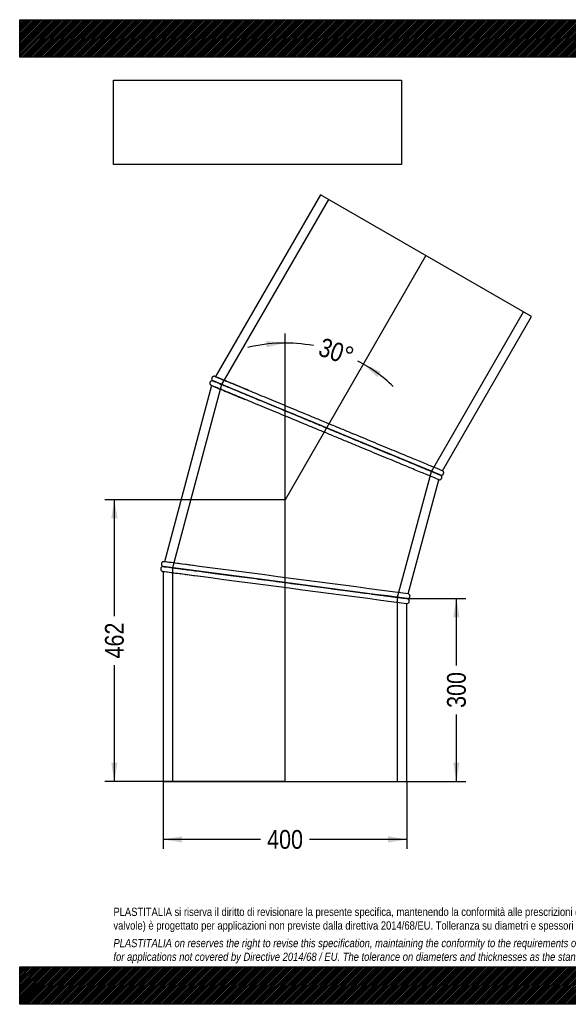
# Model space of a CAD drawing. Header units: millimetres. Extents: x 0 to 2285, y 0 to 1615.
# Tile 1 of 2: x 0 to 900, y 0 to 1615. Entities that reach past the tile are written whole.
import ezdxf
from ezdxf.enums import TextEntityAlignment as Align
from ezdxf.lldxf.tags import DXFTag

# ---------------------------------------------------------------- set-up
doc = ezdxf.new("R2010")
doc.units = ezdxf.units.MM
doc.header["$LTSCALE"] = 7.692308
for name, color, linetype in [('Default', 7, 'Continuous'), ('DV1_Default', 7, 'Continuous'), ('TUBO_X_GOMITO_30', 7, 'Continuous')]:
    doc.layers.add(name, color=color, linetype=linetype)
doc.styles.add('SEACAD_Arial_Narrow', font='ARIALN.TTF')
tags = doc.linetypes.add('HIDDEN2', pattern=[4.7625, 3.175, -1.5875]).pattern_tags.tags
tags[6:7] = [DXFTag(74, 4), DXFTag(75, 0), DXFTag(340, '0'), DXFTag(46, 0.0), DXFTag(50, 0.0), DXFTag(44, 0.0), DXFTag(45, 0.0)]
tags[4:5] = [DXFTag(74, 4), DXFTag(75, 0), DXFTag(340, '0'), DXFTag(46, 0.0), DXFTag(50, 0.0), DXFTag(44, 0.0), DXFTag(45, 0.0)]
tags = doc.linetypes.add('PHANTOM2', pattern=[31.75, 15.875, -3.175, 3.175, -3.175, 3.175, -3.175]).pattern_tags.tags
tags[14:15] = [DXFTag(74, 4), DXFTag(75, 0), DXFTag(340, '0'), DXFTag(46, 0.0), DXFTag(50, 0.0), DXFTag(44, 0.0), DXFTag(45, 0.0)]
tags[12:13] = [DXFTag(74, 4), DXFTag(75, 0), DXFTag(340, '0'), DXFTag(46, 0.0), DXFTag(50, 0.0), DXFTag(44, 0.0), DXFTag(45, 0.0)]
tags[10:11] = [DXFTag(74, 4), DXFTag(75, 0), DXFTag(340, '0'), DXFTag(46, 0.0), DXFTag(50, 0.0), DXFTag(44, 0.0), DXFTag(45, 0.0)]
tags[8:9] = [DXFTag(74, 4), DXFTag(75, 0), DXFTag(340, '0'), DXFTag(46, 0.0), DXFTag(50, 0.0), DXFTag(44, 0.0), DXFTag(45, 0.0)]
tags[6:7] = [DXFTag(74, 4), DXFTag(75, 0), DXFTag(340, '0'), DXFTag(46, 0.0), DXFTag(50, 0.0), DXFTag(44, 0.0), DXFTag(45, 0.0)]
tags[4:5] = [DXFTag(74, 4), DXFTag(75, 0), DXFTag(340, '0'), DXFTag(46, 0.0), DXFTag(50, 0.0), DXFTag(44, 0.0), DXFTag(45, 0.0)]
doc.dimstyles.new('Plastitalia', dxfattribs={"dimtxt": 30.769231, "dimasz": 30.769231, "dimexe": 15.384615, "dimexo": 0, "dimgap": 7.692308, "dimtad": 0, "dimdec": 0, "dimtxsty": 'SEACAD_Arial_Narrow', "dimblk1": '_SE_FILLED', "dimblk2": '_SE_FILLED', "dimsah": 1, "dimcen": 15.384615, "dimadec": 0, "dimazin": 0, "dimtfac": 0.8, "dimtdec": 1, "dimtmove": 0, "dimatfit": 3, "dimfxl": 1, "dimtolj": 1, "dimarcsym": 0})
picture_1 = doc.add_image_def('image1.jpg', size_in_pixel=(4302, 1260))

# ---------------------------------------------------------------- blocks, each defined once
blk = doc.blocks.new('SE')
at = {"layer": 'DV1_Default', "color": 7, "linetype": 'PHANTOM2'}
for p in [(666.6, 1228.3), (435.5, 365.6)]:
    blk.add_line(p, (435.5, 827.9), dxfattribs=at)
at = {"layer": 'TUBO_X_GOMITO_30', "color": 7, "linetype": 'Continuous'}
for p, q in [((493.4, 1328.3), (321.1, 1029.9)), ((839.9, 1128.3), (493.4, 1328.3)), ((693.9, 875.4), (839.9, 1128.3)), ((503.7, 945.6), (317.1, 1022.9)), ((317.1, 1022.9), (317.1, 1022.9)), ((468.7, 960.1), (317.1, 1022.9)), ((317.1, 1022.9), (317.1, 1022.8)), ((315, 1015.1), (237.6, 726.1)), ((340.3, 1004.6), (348.8, 1001.1)), ((365.4, 1011.5), (356.3, 1015.3)), ((348.8, 1001.1), (358.7, 997)), ((358.7, 997), (367.5, 993.4)), ((482.1, 954.5), (469.1, 959.8)), ((503.7, 945.6), (475.9, 957.1)), ((498, 947.9), (482.1, 954.5)), ((503.3, 945.7), (498, 947.9)), ((503.7, 945.6), (503.7, 945.6)), ((503.7, 945.6), (689.9, 868.5)), ((503.7, 945.6), (503.7, 945.6)), ((689.9, 868.5), (503.7, 945.6)), ((637.9, 890), (647.4, 886.1)), ((637.6, 673.4), (687.8, 860.7)), ((689.8, 868.4), (689.9, 868.5)), ((235.5, 718.4), (235.5, 718.3)), ((435.8, 691.9), (235.5, 718.3)), ((435.8, 691.9), (235.5, 718.3)), ((235.5, 718.3), (235.5, 718.2)), ((294.9, 718.5), (284.4, 719.9)), ((235.5, 710.2), (235.5, 365.6)), ((262.6, 706.7), (271.7, 705.5)), ((271.7, 705.5), (282.4, 704.1)), ((282.4, 704.1), (292, 702.8)), ((435.8, 691.9), (435.8, 691.9)), ((607.5, 669.3), (435.8, 691.9)), ((435.8, 691.9), (435.8, 691.9)), ((435.8, 691.9), (635.5, 665.6)), ((601, 670.2), (591.6, 671.4)), ((610, 669), (601, 670.2)), ((635.5, 665.6), (611.3, 668.8)), ((635.5, 365.6), (635.5, 657.6)), ((235.5, 365.6), (635.5, 365.6))]:
    blk.add_line(p, q, dxfattribs=at)
at = {"layer": 'TUBO_X_GOMITO_30', "color": 7, "linetype": 'HIDDEN2'}
for p, q in [((506.7, 1320.6), (331.4, 1017)), ((675.6, 874.4), (826.6, 1135.9)), ((331.4, 1017), (250.8, 716.3)), ((341.6, 1004.1), (349.9, 1000.6)), ((374.6, 1007.7), (364.8, 1011.8)), ((349.9, 1000.6), (357.8, 997.4)), ((620.2, 667.7), (675.6, 874.4)), ((250.8, 716.3), (250.8, 365.6)), ((285.1, 719.8), (284.9, 719.9)), ((272.2, 705.4), (273, 705.3)), ((282.9, 704), (283.3, 703.9)), ((579.7, 673), (583.4, 672.5)), ((591.2, 671.5), (591, 671.5)), ((600.6, 670.2), (599.8, 670.3)), ((611.3, 668.8), (607.5, 669.3)), ((620.2, 365.6), (620.2, 667.7))]:
    blk.add_line(p, q, dxfattribs=at)
at = {"layer": 'TUBO_X_GOMITO_30', "color": 7, "linetype": 'Continuous'}
for centre, radius, start, end in [((294.6, 960.3), 66.3, 66.8821, 70.9824), ((-3854.8, -9115.2), 10970.9, 67.42797, 67.63197), ((2329, 5834.3), 5223.1, 247.309, 247.6195), ((6211.7, 14274.8), 14498.9, 247.43246, 247.61771), ((-1675.1, -14028.1), 14877.6, 82.43145, 82.61711), ((-77197, -588993.5), 594781.7, 82.4805676, 82.5138279), ((848.7, 5241.7), 4572.8, 262.2811, 262.6363), ((78060.8, 590306.9), 594710.8, 262.4860861, 262.5194347), ((3009.1, 18955.7), 18443.4, 262.43263, 262.60883), ((74.2, -3478.2), 4181.7, 82.2729, 82.6391)]:
    blk.add_arc(centre, radius, start, end, dxfattribs=at)
at = {"layer": 'TUBO_X_GOMITO_30', "color": 7, "linetype": 'HIDDEN2'}
for centre, radius, start, end in [((2513.1, 6276.5), 5702.1, 247.5436, 247.6153), ((-77197, -588993.5), 594781.7, 82.5138279, 82.5194324), ((78060.8, 590306.9), 594710.8, 262.4805653, 262.4860861), ((908.6, 5689.3), 5024.4, 262.619, 262.6312), ((39.2, -3739.5), 4445.3, 82.6289, 82.6373)]:
    blk.add_arc(centre, radius, start, end, dxfattribs=at)
at = {"layer": 'TUBO_X_GOMITO_30', "color": 7, "linetype": 'Continuous'}
for points, knots in [([(316.2, 1023), (315.8, 1023), (315.2, 1022.9), (314.2, 1022.6), (313.4, 1022), (312.7, 1021.2), (312.3, 1020.4), (312, 1019.5), (312.1, 1018.4), (312.3, 1017.5), (312.7, 1016.7), (313.3, 1016), (313.8, 1015.7), (314.2, 1015.5)], [0, 0, 0, 0, 0.101765, 0.18345, 0.299207, 0.384726, 0.460409, 0.546464, 0.664107, 0.736489, 0.817603, 0.90621, 1, 1, 1, 1]), ([(320.2, 1030.2), (319.8, 1030.3), (319.2, 1030.4), (317.9, 1030.3), (316.8, 1029.7), (316, 1028.9), (315.5, 1028.1), (315.2, 1027.3), (315.1, 1026.5), (315.2, 1025.5), (315.5, 1024.6), (316.1, 1023.6), (316.8, 1023.2), (317.2, 1022.9)], [0, 0, 0, 0, 0.095068, 0.180282, 0.316284, 0.411667, 0.477, 0.544319, 0.635375, 0.699915, 0.780946, 0.880914, 1, 1, 1, 1]), ([(503.7, 945.6), (497.6, 948.1), (491.6, 950.6), (479.4, 955.6), (473.4, 958.2), (455.5, 965.6), (443.7, 970.4), (426.8, 977.4), (421.3, 979.7), (410.5, 984.2), (405.3, 986.4), (395.1, 990.6), (390.2, 992.6), (380.8, 996.5), (376.3, 998.4), (367.7, 1001.9), (363.6, 1003.6), (355.9, 1006.8), (352.2, 1008.4), (345.4, 1011.2), (342.2, 1012.5), (336.4, 1014.9), (333.8, 1016), (329.1, 1018), (327, 1018.8), (323.4, 1020.3), (321.9, 1020.9), (319.5, 1021.9), (318.6, 1022.3), (317.4, 1022.8), (317.1, 1022.9), (317.1, 1022.9)], [0, 0, 0, 0, 0.03125, 0.03125, 0.0625, 0.0625, 0.125, 0.125, 0.15625, 0.15625, 0.1875, 0.1875, 0.21875, 0.21875, 0.25, 0.25, 0.28125, 0.28125, 0.3125, 0.3125, 0.34375, 0.34375, 0.375, 0.375, 0.40625, 0.40625, 0.4375, 0.4375, 0.46875, 0.46875, 0.4996714, 0.4996714, 0.4996714, 0.4996714]), ([(321.1, 1021.2), (322.2, 1020.7), (323.6, 1020.2), (327, 1018.8), (329, 1017.9), (333.8, 1016), (336.4, 1014.9), (342.2, 1012.5), (345.4, 1011.1), (352.2, 1008.3), (355.8, 1006.8), (363.7, 1003.6), (367.8, 1001.9), (380.8, 996.5), (390.3, 992.5), (405.6, 986.2), (410.9, 984), (421.6, 979.6), (427.1, 977.3), (443.8, 970.4), (455.4, 965.6), (473.4, 958.1), (479.4, 955.6), (491.5, 950.6), (497.6, 948.1), (503.7, 945.6)], [0.565658, 0.565658, 0.565658, 0.565658, 0.59375, 0.59375, 0.625, 0.625, 0.65625, 0.65625, 0.6875, 0.6875, 0.71875, 0.71875, 0.75, 0.75, 0.8125, 0.8125, 0.84375, 0.84375, 0.875, 0.875, 0.9375, 0.9375, 0.96875, 0.96875, 1, 1, 1, 1]), ([(365.7, 1011.4), (369, 1010), (372.4, 1008.6), (384.6, 1003.6), (394.1, 999.6), (409.3, 993.3), (414.6, 991.1), (425.3, 986.7), (430.8, 984.4), (447.5, 977.5), (459, 972.7), (477, 965.3), (483, 962.8), (495.1, 957.8), (501.2, 955.3), (513.4, 950.2), (519.5, 947.7), (531.6, 942.7), (537.6, 940.2), (555.5, 932.8), (567.3, 927.9), (584.1, 920.9), (589.7, 918.6), (600.4, 914.2), (605.7, 912), (615.8, 907.8), (620.8, 905.7), (630.2, 901.8), (634.7, 900), (647.5, 894.7), (655.2, 891.5), (665.5, 887.2), (668.7, 885.9), (674.5, 883.5), (677.1, 882.4), (681.9, 880.4), (683.9, 879.6), (687.5, 878.1), (689, 877.4), (691.4, 876.4), (692.4, 876.1), (693.6, 875.6), (693.9, 875.4), (693.9, 875.4)], [0.6121971, 0.6121971, 0.6121971, 0.6121971, 0.625, 0.625, 0.65625, 0.65625, 0.671875, 0.671875, 0.6875, 0.6875, 0.71875, 0.71875, 0.734375, 0.734375, 0.75, 0.75, 0.765625, 0.765625, 0.78125, 0.78125, 0.8125, 0.8125, 0.828125, 0.828125, 0.84375, 0.84375, 0.859375, 0.859375, 0.875, 0.875, 0.90625, 0.90625, 0.921875, 0.921875, 0.9375, 0.9375, 0.953125, 0.953125, 0.96875, 0.96875, 0.984375, 0.984375, 1, 1, 1, 1]), ([(687.8, 860.7), (687.8, 860.7), (687.5, 860.8), (686.3, 861.3), (685.3, 861.7), (681.7, 863.2), (678.2, 864.7), (671.2, 867.6), (668.6, 868.7), (662.8, 871.1), (659.6, 872.4), (649.4, 876.6), (641.6, 879.8), (628.6, 885.2), (624, 887.1), (614.6, 891), (609.7, 893), (599.5, 897.3), (594.2, 899.4), (583.5, 903.9), (578.1, 906.1), (566.9, 910.7), (561.3, 913.1), (549.7, 917.9), (543.8, 920.3), (531.8, 925.3), (525.8, 927.8), (513.7, 932.8), (507.6, 935.3), (495.4, 940.4), (489.3, 942.9), (477.2, 947.9), (471.2, 950.4), (453.3, 957.8), (441.5, 962.7), (424.7, 969.7), (419.1, 972), (408.4, 976.4), (403.1, 978.6), (393, 982.8), (388, 984.8), (378.7, 988.7), (374.2, 990.6), (369.2, 992.7), (368.4, 993), (367.7, 993.3)], [0, 0, 0, 0, 0.015625, 0.015625, 0.03125, 0.03125, 0.0625, 0.0625, 0.078125, 0.078125, 0.09375, 0.09375, 0.125, 0.125, 0.140625, 0.140625, 0.15625, 0.15625, 0.171875, 0.171875, 0.1875, 0.1875, 0.203125, 0.203125, 0.21875, 0.21875, 0.234375, 0.234375, 0.25, 0.25, 0.265625, 0.265625, 0.28125, 0.28125, 0.3125, 0.3125, 0.328125, 0.328125, 0.34375, 0.34375, 0.359375, 0.359375, 0.375, 0.375, 0.3776415, 0.3776415, 0.3776415, 0.3776415]), ([(691.5, 867.5), (691.4, 867.6), (691.2, 867.7), (690, 868.3), (688.4, 869), (686.5, 869.8), (684.5, 870.6), (682.4, 871.5), (680.2, 872.4), (677.8, 873.4), (675.4, 874.4), (672.7, 875.5), (668.3, 877.3), (661.7, 880.1), (652.1, 884.1), (641.3, 888.5), (629.4, 893.4), (616.6, 898.8), (602.9, 904.4), (588.4, 910.4), (573.3, 916.7), (557.6, 923.2), (541.5, 929.9), (525.2, 936.6), (512.1, 942.1), (505.2, 944.9), (503.3, 945.7)], [0, 0, 0, 0, 0.040349, 0.077407, 0.111185, 0.14169, 0.168929, 0.192907, 0.217381, 0.238818, 0.260415, 0.282252, 0.30433, 0.360488, 0.416989, 0.473493, 0.53, 0.586509, 0.643021, 0.699535, 0.756051, 0.81257, 0.869088, 0.925609, 0.982129, 1, 1, 1, 1]), ([(637.6, 890.1), (636.7, 890.5), (635.9, 890.8), (630.7, 893), (626.2, 894.9), (616.7, 898.8), (611.8, 900.8), (601.6, 905), (596.4, 907.2), (585.7, 911.6), (580.2, 913.9), (569.1, 918.5), (563.4, 920.9), (551.9, 925.6), (546, 928.1), (534, 933), (528, 935.5), (515.9, 940.5), (509.8, 943.1), (503.7, 945.6)], [0.7437736, 0.7437736, 0.7437736, 0.7437736, 0.75, 0.75, 0.78125, 0.78125, 0.8125, 0.8125, 0.84375, 0.84375, 0.875, 0.875, 0.90625, 0.90625, 0.9375, 0.9375, 0.96875, 0.96875, 1, 1, 1, 1]), ([(690.8, 868.1), (691.2, 868), (691.8, 867.9), (693, 868.1), (694, 868.5), (694.8, 869.2), (695.3, 869.9), (695.7, 870.7), (695.9, 871.6), (695.8, 872.7), (695.6, 873.7), (694.9, 874.7), (694.2, 875.2), (693.8, 875.5)], [0, 0, 0, 0, 0.096032, 0.178525, 0.30368, 0.386791, 0.443151, 0.510351, 0.615236, 0.687578, 0.775891, 0.880804, 1, 1, 1, 1]), ([(687.7, 860.8), (688.2, 860.6), (689.1, 860.5), (690.3, 860.8), (691.3, 861.4), (692, 862.1), (692.6, 863), (692.9, 864.3), (692.8, 865.5), (692.3, 866.7), (691.8, 867.2), (691.5, 867.5)], [0, 0, 0, 0, 0.138015, 0.257341, 0.35388, 0.437818, 0.543632, 0.659245, 0.788578, 0.881378, 1, 1, 1, 1]), ([(235.6, 718.3), (235.2, 718.2), (234.5, 718.2), (233.4, 717.7), (232.5, 717), (231.9, 716.1), (231.6, 715.4), (231.5, 714.5), (231.5, 713.6), (231.8, 712.6), (232.4, 711.7), (233.3, 710.8), (234.1, 710.5), (234.5, 710.4)], [0, 0, 0, 0, 0.096032, 0.178525, 0.30368, 0.386791, 0.443151, 0.510351, 0.615236, 0.687578, 0.775891, 0.880804, 1, 1, 1, 1]), ([(236.6, 726.2), (236.2, 726.2), (235.6, 726.1), (234.4, 725.7), (233.4, 724.8), (232.9, 723.8), (232.6, 723), (232.5, 722.1), (232.6, 721.2), (232.9, 720.4), (233.5, 719.6), (234.3, 718.8), (235.1, 718.5), (235.6, 718.3)], [0, 0, 0, 0, 0.095068, 0.180282, 0.316284, 0.411667, 0.477, 0.544319, 0.635375, 0.699915, 0.780946, 0.880914, 1, 1, 1, 1]), ([(235.5, 718.3), (235.5, 718.3), (235.5, 718.3), (235.5, 718.3), (235.9, 718.3), (237.2, 718.1), (238.1, 718), (240.7, 717.6), (242.3, 717.4), (246.1, 716.9), (248.3, 716.6), (253.4, 716), (256.2, 715.6), (262.4, 714.8), (265.8, 714.3), (273.2, 713.4), (277.1, 712.8), (285.5, 711.7), (289.9, 711.2), (303.8, 709.3), (314.1, 708), (330.5, 705.8), (336.1, 705.1), (347.7, 703.5), (353.5, 702.8), (371.5, 700.4), (383.9, 698.8), (403.2, 696.2), (409.7, 695.4), (422.7, 693.7), (429.2, 692.8), (435.8, 691.9)], [0.4996725, 0.4996725, 0.4996725, 0.4996725, 0.5, 0.5, 0.53125, 0.53125, 0.5625, 0.5625, 0.59375, 0.59375, 0.625, 0.625, 0.65625, 0.65625, 0.6875, 0.6875, 0.71875, 0.71875, 0.75, 0.75, 0.8125, 0.8125, 0.84375, 0.84375, 0.875, 0.875, 0.9375, 0.9375, 0.96875, 0.96875, 1, 1, 1, 1]), ([(235.5, 718.3), (235.5, 718.3), (235.5, 718.3), (235.5, 718.3), (235.8, 718.2), (237.1, 718), (238.1, 717.9), (240.7, 717.6), (242.3, 717.4), (246.1, 716.9), (248.3, 716.6), (253.4, 715.9), (256.2, 715.5), (262.4, 714.7), (265.8, 714.3), (273.2, 713.3), (277.1, 712.8), (285.4, 711.7), (289.9, 711.1), (303.8, 709.3), (314.1, 707.9), (330.5, 705.8), (336.1, 705), (347.6, 703.5), (353.5, 702.8), (371.5, 700.4), (383.9, 698.8), (403.2, 696.2), (409.7, 695.4), (422.7, 693.7), (429.2, 692.8), (435.8, 691.9)], [0.4996714, 0.4996714, 0.4996714, 0.4996714, 0.5, 0.5, 0.53125, 0.53125, 0.5625, 0.5625, 0.59375, 0.59375, 0.625, 0.625, 0.65625, 0.65625, 0.6875, 0.6875, 0.71875, 0.71875, 0.75, 0.75, 0.8125, 0.8125, 0.84375, 0.84375, 0.875, 0.875, 0.9375, 0.9375, 0.96875, 0.96875, 1, 1, 1, 1]), ([(435.8, 691.9), (442.3, 691.1), (448.8, 690.2), (461.8, 688.5), (468.3, 687.7), (487.5, 685.1), (500, 683.5), (518.1, 681.1), (524.1, 680.3), (535.6, 678.8), (541.2, 678.1), (552.1, 676.6), (557.4, 675.9), (567.4, 674.6), (572.3, 674), (577.9, 673.2), (578.9, 673.1), (579.9, 673)], [0, 0, 0, 0, 0.03125, 0.03125, 0.0625, 0.0625, 0.125, 0.125, 0.15625, 0.15625, 0.1875, 0.1875, 0.21875, 0.21875, 0.25, 0.25, 0.2570168, 0.2570168, 0.2570168, 0.2570168]), ([(435.8, 691.9), (442.3, 691.1), (448.8, 690.2), (461.8, 688.5), (468.3, 687.7), (487.5, 685.1), (500, 683.5), (518.1, 681.1), (524.1, 680.3), (535.6, 678.8), (541.2, 678), (552.1, 676.6), (557.4, 675.9), (567.4, 674.6), (572.2, 673.9), (581.9, 672.7), (586.7, 672), (591.3, 671.4)], [0, 0, 0, 0, 0.03125, 0.03125, 0.0625, 0.0625, 0.125, 0.125, 0.15625, 0.15625, 0.1875, 0.1875, 0.21875, 0.21875, 0.25, 0.25, 0.2846906, 0.2846906, 0.2846906, 0.2846906]), ([(635.4, 657.6), (635.8, 657.6), (636.5, 657.7), (637.6, 658.1), (638.6, 659), (639.2, 660), (639.4, 660.8), (639.5, 661.7), (639.4, 662.6), (639.1, 663.4), (638.6, 664.2), (637.7, 665), (636.9, 665.3), (636.5, 665.5)], [0, 0, 0, 0, 0.095068, 0.180282, 0.316284, 0.411667, 0.477, 0.544319, 0.635375, 0.699915, 0.780946, 0.880914, 1, 1, 1, 1]), ([(636.5, 665.5), (636.9, 665.6), (637.5, 665.6), (638.6, 666.1), (639.5, 666.8), (640.1, 667.7), (640.4, 668.4), (640.6, 669.3), (640.5, 670.2), (640.2, 671.2), (639.7, 672.1), (638.8, 673), (638, 673.3), (637.5, 673.4)], [0, 0, 0, 0, 0.096032, 0.178525, 0.30368, 0.386791, 0.443151, 0.510351, 0.615236, 0.687578, 0.775891, 0.880804, 1, 1, 1, 1])]:
    blk.add_open_spline(points, degree=3, knots=knots, dxfattribs=at)
at = {"layer": 'TUBO_X_GOMITO_30', "color": 7, "linetype": 'HIDDEN2'}
for points in [[(316.2, 1023), (316.9, 1022.9), (317.2, 1022.8), (317.3, 1022.8)], [(320.9, 1029.9), (321, 1029.9), (321.1, 1029.8), (321.2, 1029.8)], [(315.1, 1015.1), (315, 1015.1), (314.9, 1015.2), (314.8, 1015.2)], [(474.2, 957.8), (472.5, 958.5), (470.9, 959.2), (469.2, 959.9)], [(482.8, 954.3), (482.5, 954.4), (482.2, 954.5), (482, 954.6)], [(514.2, 941.2), (510.7, 942.7), (507.2, 944.1), (503.7, 945.6)], [(538.8, 931), (534.3, 932.9), (529.7, 934.7), (525.1, 936.7)], [(689.7, 868.5), (690.4, 868.3), (691, 868), (691.5, 867.5)], [(690.1, 868.4), (690, 868.5), (689.9, 868.5), (689.8, 868.6)], [(237.4, 726.1), (237.5, 726.1), (237.6, 726.1), (237.7, 726)], [(235.6, 710.3), (235.5, 710.3), (235.4, 710.3), (235.2, 710.3)], [(635.7, 665.6), (635.6, 665.6), (635.5, 665.7), (635.4, 665.7)], [(635.4, 665.6), (635.5, 665.6), (635.6, 665.6), (635.8, 665.6)]]:
    blk.add_open_spline(points, degree=3, dxfattribs=at)
for points, knots in [([(317.1, 1022.8), (317.1, 1022.8), (317.1, 1022.8), (317.1, 1022.8), (317.4, 1022.7), (318.6, 1022.2), (319.5, 1021.8), (320.9, 1021.3), (321, 1021.2), (321.1, 1021.2)], [0.49967246, 0.49967246, 0.49967246, 0.49967246, 0.5, 0.5, 0.53125, 0.53125, 0.5625, 0.5625, 0.565658, 0.565658, 0.565658, 0.565658]), ([(321.1, 1029.8), (321.1, 1029.8), (321.1, 1029.8), (321.1, 1029.8), (321.4, 1029.7), (322.6, 1029.2), (323.5, 1028.8), (325.9, 1027.9), (327.4, 1027.2), (330.9, 1025.8), (333, 1024.9), (337.7, 1023), (340.3, 1021.9), (346.1, 1019.5), (349.2, 1018.2), (356, 1015.4), (359.7, 1013.9), (364.3, 1012), (365, 1011.7), (365.7, 1011.4)], [0.499996, 0.499996, 0.499996, 0.499996, 0.5, 0.5, 0.515625, 0.515625, 0.53125, 0.53125, 0.546875, 0.546875, 0.5625, 0.5625, 0.578125, 0.578125, 0.59375, 0.59375, 0.609375, 0.609375, 0.6121971, 0.6121971, 0.6121971, 0.6121971]), ([(375.7, 1007.3), (371.5, 1009), (367.6, 1010.6), (360, 1013.8), (356.3, 1015.3), (352, 1017), (351.2, 1017.4), (350.4, 1017.7)], [0.3754472, 0.3754472, 0.3754472, 0.3754472, 0.390625, 0.390625, 0.40625, 0.40625, 0.41010485, 0.41010485, 0.41010485, 0.41010485]), ([(367.7, 993.3), (364.2, 994.7), (360.9, 996.1), (353.8, 999), (350.1, 1000.6), (343.3, 1003.4), (340.1, 1004.7), (334.3, 1007.1), (331.7, 1008.2), (327, 1010.2), (324.9, 1011), (321.3, 1012.5), (319.8, 1013.1), (317.4, 1014.1), (316.5, 1014.5), (315.3, 1015), (315, 1015.1), (315, 1015.1)], [0.3776415, 0.3776415, 0.3776415, 0.3776415, 0.390625, 0.390625, 0.40625, 0.40625, 0.421875, 0.421875, 0.4375, 0.4375, 0.453125, 0.453125, 0.46875, 0.46875, 0.484375, 0.484375, 0.4999019, 0.4999019, 0.4999019, 0.4999019]), ([(337.9, 1005.6), (340.6, 1004.5), (343.5, 1003.3), (350, 1000.6), (353.7, 999.1), (361.3, 995.9), (365.4, 994.3), (369.6, 992.5)], [0.57944933, 0.57944933, 0.57944933, 0.57944933, 0.59375, 0.59375, 0.609375, 0.609375, 0.62456441, 0.62456441, 0.62456441, 0.62456441]), ([(503.7, 945.6), (509.8, 943.1), (515.9, 940.5), (528, 935.5), (534, 933), (551.9, 925.6), (563.6, 920.8), (580.5, 913.8), (586, 911.5), (596.7, 907), (601.9, 904.9), (612.1, 900.7), (617, 898.6), (626.4, 894.8), (630.9, 892.9), (643.7, 887.6), (651.4, 884.4), (661.6, 880.1), (664.8, 878.8), (670.6, 876.4), (673.2, 875.3), (677.9, 873.4), (680, 872.5), (683.6, 871.1), (685.1, 870.4), (687.4, 869.4), (688.4, 869.1), (689.5, 868.6), (689.8, 868.4), (689.8, 868.4)], [0, 0, 0, 0, 0.03125, 0.03125, 0.0625, 0.0625, 0.125, 0.125, 0.15625, 0.15625, 0.1875, 0.1875, 0.21875, 0.21875, 0.25, 0.25, 0.3125, 0.3125, 0.34375, 0.34375, 0.375, 0.375, 0.40625, 0.40625, 0.4375, 0.4375, 0.46875, 0.46875, 0.4996803, 0.4996803, 0.4996803, 0.4996803]), ([(689.6, 868.6), (689.8, 868.6), (689.9, 868.5), (689.9, 868.5), (689.6, 868.6), (688.3, 869.1), (687.4, 869.5), (683.8, 871), (680.2, 872.5), (673.3, 875.4), (670.7, 876.5), (664.9, 878.8), (661.7, 880.2), (652.2, 884.1), (645.2, 887), (637.6, 890.1)], [0.481862, 0.481862, 0.481862, 0.481862, 0.5, 0.5, 0.53125, 0.53125, 0.5625, 0.5625, 0.625, 0.625, 0.65625, 0.65625, 0.6875, 0.6875, 0.7437736, 0.7437736, 0.7437736, 0.7437736]), ([(638, 890), (645.5, 886.9), (652.2, 884.1), (660.6, 880.6), (662.8, 879.7), (664.9, 878.8)], [0.25701684, 0.25701684, 0.25701684, 0.25701684, 0.3125, 0.3125, 0.33392836, 0.33392836, 0.33392836, 0.33392836]), ([(686.1, 870), (683.7, 871), (680.1, 872.5), (674.6, 874.8), (673.5, 875.2), (672.5, 875.7)], [0.56303696, 0.56303696, 0.56303696, 0.56303696, 0.625, 0.625, 0.63809308, 0.63809308, 0.63809308, 0.63809308]), ([(579.9, 673), (587.9, 671.9), (595.1, 671), (605.3, 669.6), (608.7, 669.2), (614.9, 668.4), (617.7, 668), (622.7, 667.3), (625, 667.1), (628.8, 666.6), (630.4, 666.3), (634.2, 665.8), (635.5, 665.7), (635.5, 665.7)], [0.2570168, 0.2570168, 0.2570168, 0.2570168, 0.3125, 0.3125, 0.34375, 0.34375, 0.375, 0.375, 0.40625, 0.40625, 0.4375, 0.4375, 0.4998684, 0.4998684, 0.4998684, 0.4998684]), ([(608.7, 669.2), (606.5, 669.5), (604.1, 669.8), (597.9, 670.6), (593.9, 671.1), (589.6, 671.7)], [0.66629235, 0.66629235, 0.66629235, 0.66629235, 0.6875, 0.6875, 0.7195149, 0.7195149, 0.7195149, 0.7195149]), ([(615.1, 668.3), (614.1, 668.4), (612.9, 668.6), (608.7, 669.1), (605.3, 669.6), (598.2, 670.5), (594.5, 671), (590.6, 671.5)], [0.64459319, 0.64459319, 0.64459319, 0.64459319, 0.65625, 0.65625, 0.6875, 0.6875, 0.71687081, 0.71687081, 0.71687081, 0.71687081]), ([(591.3, 671.4), (594.9, 671), (598.4, 670.5), (605.3, 669.6), (608.7, 669.1), (614.9, 668.3), (617.7, 668), (622.7, 667.3), (625, 667), (628.8, 666.5), (630.4, 666.3), (634.2, 665.8), (635.5, 665.6), (635.5, 665.6)], [0.2846906, 0.2846906, 0.2846906, 0.2846906, 0.3125, 0.3125, 0.34375, 0.34375, 0.375, 0.375, 0.40625, 0.40625, 0.4375, 0.4375, 0.4998657, 0.4998657, 0.4998657, 0.4998657])]:
    blk.add_open_spline(points, degree=3, knots=knots, dxfattribs=at)
blk = doc.blocks.new('DMBLK57')
at = {"layer": 'Default', "linetype": 'Continuous'}
for points in [[(266.3, 265.4), (266.3, 275.6), (235.5, 270.5)], [(604.7, 265.4), (635.5, 270.5), (604.7, 275.6)]]:
    blk.add_hatch(color=7, dxfattribs=at).paths.add_polyline_path(points)
at = {"layer": 'Default', "color": 7, "linetype": 'Continuous'}
for p, q in [((235.5, 365.6), (235.5, 255.1)), ((635.5, 365.6), (635.5, 255.1)), ((395.4, 270.5), (235.5, 270.5)), ((635.5, 270.5), (475.6, 270.5))]:
    blk.add_line(p, q, dxfattribs=at)
at = {"layer": 'Default', "color": 7, "linetype": 'Continuous', "style": 'SEACAD_Arial_Narrow'}
blk.add_text('400', height=30.77, dxfattribs=at).set_placement((406.1, 285.9), align=Align.TOP_LEFT)
blk = doc.blocks.new('_SE_FILLED')
at = {"color": 0}
blk.add_line((0, 0), (-1, 0), dxfattribs=at)
blk.add_solid([(0, 0), (-1, -0.1665), (-1, 0.1665), (0, 0)], dxfattribs=at)
blk = doc.blocks.new('DMBLK58')
at = {"layer": 'Default', "linetype": 'Continuous'}
for points in [[(150.2, 797.2), (160.5, 797.2), (155.4, 827.9)], [(150.2, 396.4), (155.4, 365.6), (160.5, 396.4)]]:
    blk.add_hatch(color=7, dxfattribs=at).paths.add_polyline_path(points)
at = {"layer": 'Default', "color": 7, "linetype": 'Continuous'}
for p, q in [((435.5, 827.9), (140, 827.9)), ((155.4, 636.9), (155.4, 827.9)), ((155.4, 365.6), (155.4, 556.6)), ((435.5, 365.6), (140, 365.6))]:
    blk.add_line(p, q, dxfattribs=at)
at = {"layer": 'Default', "color": 7, "linetype": 'Continuous', "style": 'SEACAD_Arial_Narrow'}
blk.add_text('462', height=30.77, rotation=90, dxfattribs=at).set_placement((140, 567.4), align=Align.TOP_LEFT)
blk = doc.blocks.new('DMBLK59')
at = {"layer": 'Default', "linetype": 'Continuous'}
for points in [[(405.1, 1077.9), (435.5, 1084.9), (404.5, 1088.2)], [(592.5, 1037.8), (564, 1050.5), (586.8, 1029.2)]]:
    blk.add_hatch(color=7, dxfattribs=at).paths.add_polyline_path(points)
at = {"layer": 'Default', "color": 7, "linetype": 'Continuous'}
blk.add_line((435.5, 827.9), (435.5, 1100.3), dxfattribs=at)
for start, end in [(79.5868, 103.7211), (46.2789, 62.2445)]:
    blk.add_arc((435.5, 827.9), 257, start, end, dxfattribs=at)
at = {"layer": 'Default', "color": 7, "linetype": 'Continuous', "style": 'SEACAD_Arial_Narrow'}
blk.add_text('30°', height=30.77, rotation=340.9157, dxfattribs=at).set_placement((498.1, 1094.5), align=Align.TOP_LEFT)
blk = doc.blocks.new('DMBLK60')
at = {"layer": 'Default', "linetype": 'Continuous'}
for points in [[(721.9, 634.9), (716.7, 665.6), (711.6, 634.9)], [(721.9, 396.4), (711.6, 396.4), (716.7, 365.6)]]:
    blk.add_hatch(color=7, dxfattribs=at).paths.add_polyline_path(points)
at = {"layer": 'Default', "color": 7, "linetype": 'Continuous'}
for p, q in [((635.5, 665.6), (732.1, 665.6)), ((716.7, 555.8), (716.7, 665.6)), ((716.7, 365.6), (716.7, 475.5)), ((635.5, 365.6), (732.1, 365.6))]:
    blk.add_line(p, q, dxfattribs=at)
at = {"layer": 'Default', "color": 7, "linetype": 'Continuous', "style": 'SEACAD_Arial_Narrow'}
blk.add_text('300', height=30.77, rotation=90, dxfattribs=at).set_placement((701.3, 486.3), align=Align.TOP_LEFT)

msp = doc.modelspace()

# ---------------------------------------------------------------- hatches: boundary and pattern name
at = {"layer": 'Default', "linetype": 'Continuous'}
h = msp.add_hatch(dxfattribs=at)
h.set_pattern_fill('LINE', scale=0.629921, angle=45, style=0)
h.paths.add_polyline_path([(2284.6, 1553.8), (2284.6, 1615.4), (0, 1615.4), (0, 1553.8)])
for points in [[(2284.6, 1553.8), (2284.6, 1615.4), (0, 1615.4), (0, 1553.8)], [(2284.6, 0), (2284.6, 61.5), (0, 61.5), (0, 0)]]:
    msp.add_hatch(color=7, dxfattribs=at).paths.add_polyline_path(points)
h = msp.add_hatch(dxfattribs=at)
h.set_pattern_fill('LINE', scale=0.629921, angle=45, style=0)
h.paths.add_polyline_path([(2284.6, 0), (2284.6, 61.5), (0, 61.5), (0, 0)])

# ---------------------------------------------------------------- linework, layer by layer
at = {"layer": 'Default', "color": 7, "linetype": 'Continuous'}
for p, q in [((0, 1615.4), (2284.6, 1615.4)), ((0, 1553.8), (0, 1615.4)), ((2284.6, 1553.8), (0, 1553.8)), ((0, 61.5), (2284.6, 61.5)), ((0, 0), (0, 61.5)), ((2284.6, 0), (0, 0))]:
    msp.add_line(p, q, dxfattribs=at)

# ---------------------------------------------------------------- block references
at = {"layer": 'Default'}
msp.add_blockref('SE', (0, 0), dxfattribs=at)

# ---------------------------------------------------------------- texts
at = {"layer": 'Default', "insert": (153.8, 158.5), "char_height": 13.4615, "width": 1976.923, "attachment_point": 1}
msp.add_mtext("{\\fArial Narrow|b0||i0||c0|p34;\\C7;\\H13.46153846;\\W1.;PLASTITALIA si riserva il diritto di revisionare la presente specifica, mantenendo la conformità alle prescrizioni del prodotto, senza alcun preavviso. In caso di assegnazione d'ordine si riserva di compiere una più dettagliata analisi tecnico/qualitativa. Il presente prodotto (ad esclusione delle \\P}{\\fArial Narrow|b0||i0||c0|p34;\\C7;\\H13.46153846;\\W1.;valvole) è progettato per applicazioni non previste dalla direttiva 2014/68/EU. Tolleranza su diametri e spessori come da normative se applicabile, su lunghezze ±5%, su angoli ±2°, se non diversamente specificato.\\P}{\\fArial Narrow|b0||i0||c0|p34;\\C7;\\H3.846153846;\\W1.;   \\P}{\\fArial Narrow|b0||i1||c0|p34;\\C7;\\H13.46153846;\\W1.;PLASTITALIA on reserves the right to revise this specification, maintaining the conformity to the requirements of the product, without any notice. In case of assignation of order on will reserve to make a more detailed analysis technical/qualitative. This product (excluding valves) is designed \\P}{\\fArial Narrow|b0||i1||c0|p34;\\C7;\\H13.46153846;\\W1.;for applications not covered by Directive 2014/68 / EU. The tolerance on diameters and thicknesses as the standards if applicable, on lengths ± 5%, on angles ± 2 °, unless otherwise indicated.\\P}", dxfattribs=at)

# ---------------------------------------------------------------- dimensions: what is measured, and where the dimension line sits
at = {"layer": 'Default', "color": 7, "linetype": 'Continuous'}
dim = msp.add_angular_dim_2l(base=(502, 1076.1), line1=((435.5, 827.9), (666.6, 1228.3)), line2=((435.5, 827.9), (435.5, 365.6)), text='\\A1;<>', dimstyle='Plastitalia', override={"dimadec": 1}, dxfattribs=at)
dim.commit()
dim.dimension.update_dxf_attribs({"geometry": 'DMBLK59', "text_midpoint": (519.5, 1070.8), "dimtype": 162})
for base, p1, p2, angle, picture, middle in [((155.4, 365.6), (435.5, 365.6), (435.5, 827.9), 90, 'DMBLK58', (155.4, 596.8)), ((716.7, 365.6), (635.5, 365.6), (635.5, 665.6), 90, 'DMBLK60', (716.7, 515.6)), ((635.5, 270.5), (635.5, 365.6), (235.5, 365.6), 180, 'DMBLK57', (435.5, 270.5))]:
    dim = msp.add_linear_dim(base=base, p1=p1, p2=p2, angle=angle, text='\\A1;<>', dimstyle='Plastitalia', dxfattribs=at)
    dim.commit()
    dim.dimension.update_dxf_attribs({"geometry": picture, "text_midpoint": middle, "dimtype": 161})

# ---------------------------------------------------------------- pictures from other files: only their frames are drawn
image = msp.add_image(picture_1, insert=(153.8, 1377.7), size_in_units=(472.7, 138.5))
image.dxf.flags = 7

doc.saveas('drawing.dxf')
